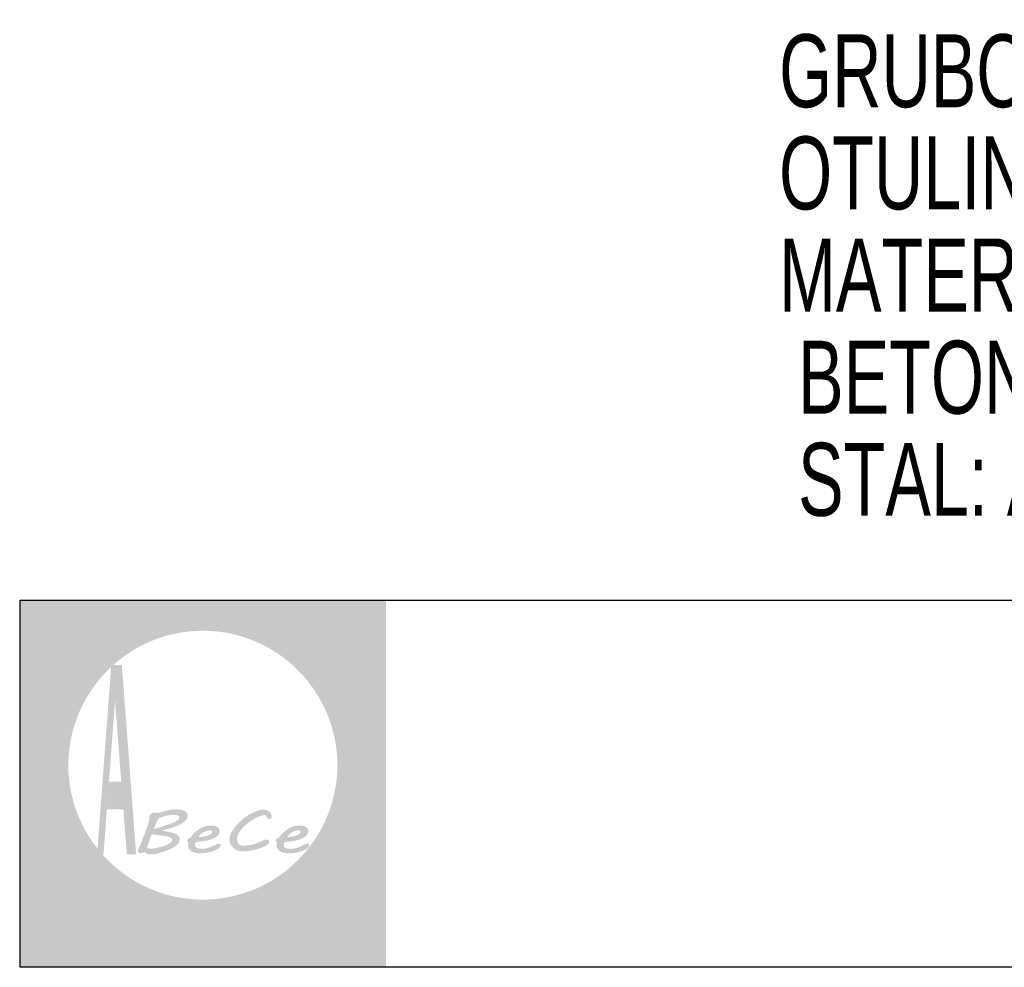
# Model space of a CAD drawing. Header units: millimetres. Extents: x 4862 to 12592, y -1539 to -726.
# Tile 21 of 40: x 8893 to 9062, y -1355 to -1192. Entities that reach past the tile are written whole.
import ezdxf

# ---------------------------------------------------------------- set-up
doc = ezdxf.new("R2010")
doc.units = ezdxf.units.MM
doc.header["$LTSCALE"] = 25
doc.layers.add('a-tabelka_Nr_pióra__7', color=7, linetype='Continuous', lineweight=13)
doc.layers.add('BZ_txg', color=3, linetype='Continuous')
doc.layers.add('Warstwa 1', color=7, linetype='Continuous')
doc.styles.add('BIKTG', font='bikromsw.shx', dxfattribs={"width": 0.8})

msp = doc.modelspace()

# ---------------------------------------------------------------- hatches: boundary and pattern name
at = {"linetype": 'Continuous', "lineweight": 0}
h = msp.add_hatch(color=254, dxfattribs=at)
edge = h.paths.add_edge_path()
edge.add_spline(control_points=[(8927.56, -1346.77), (8927.56, -1346.77), (8927.91, -1347.19), (8927.91, -1347.19), (8927.91, -1347.19), (8928.27, -1346.72), (8928.27, -1346.72), (8928.27, -1346.72), (8927.91, -1346.3), (8927.91, -1346.3), (8927.91, -1346.3), (8927.56, -1346.77), (8927.56, -1346.77)], knot_values=[0, 0, 0, 0, 0.25, 0.25, 0.25, 0.5, 0.5, 0.5, 0.75, 0.75, 0.75, 1, 1, 1, 1], degree=3, periodic=0)
edge = h.paths.add_edge_path()
edge.add_spline(control_points=[(8926.43, -1353.96), (8926.43, -1353.96), (8926.57, -1354.43), (8926.57, -1354.43), (8926.57, -1354.43), (8926.65, -1354.43), (8926.65, -1354.43), (8927.21, -1354.43), (8927.6, -1354.29), (8927.82, -1354), (8928.04, -1353.72), (8928.15, -1353.21), (8928.15, -1352.47), (8928.15, -1352.47), (8928.15, -1348.14), (8928.15, -1348.14), (8928.15, -1348.14), (8927.68, -1348.2), (8927.68, -1348.2), (8927.68, -1348.2), (8927.68, -1352.47), (8927.68, -1352.47), (8927.68, -1353.09), (8927.6, -1353.49), (8927.44, -1353.68), (8927.28, -1353.86), (8926.98, -1353.96), (8926.55, -1353.96), (8926.55, -1353.96), (8926.43, -1353.96), (8926.43, -1353.96)], knot_values=[0, 0, 0, 0, 0.1, 0.1, 0.1, 0.2, 0.2, 0.2, 0.3, 0.3, 0.3, 0.4, 0.4, 0.4, 0.5, 0.5, 0.5, 0.6, 0.6, 0.6, 0.7, 0.7, 0.7, 0.8, 0.8, 0.8, 0.9, 0.9, 0.9, 1, 1, 1, 1], degree=3, periodic=0)
h = msp.add_hatch(color=254, dxfattribs=at)
edge = h.paths.add_edge_path()
edge.add_spline(control_points=[(8939.32, -1352.75), (8939.32, -1352.75), (8939.32, -1352.25), (8939.32, -1352.25), (8939.24, -1352.27), (8939.16, -1352.28), (8939.09, -1352.29), (8939.02, -1352.3), (8938.96, -1352.31), (8938.9, -1352.31), (8938.64, -1352.31), (8938.46, -1352.22), (8938.35, -1352.06), (8938.25, -1351.9), (8938.2, -1351.58), (8938.2, -1351.09), (8938.2, -1351.09), (8938.2, -1348.7), (8938.2, -1348.7), (8938.2, -1348.7), (8939.28, -1348.7), (8939.28, -1348.7), (8939.28, -1348.7), (8939.28, -1348.2), (8939.28, -1348.2), (8939.28, -1348.2), (8938.2, -1348.2), (8938.2, -1348.2), (8938.2, -1348.2), (8938.2, -1346.81), (8938.2, -1346.81), (8938.2, -1346.81), (8937.73, -1347.12), (8937.73, -1347.12), (8937.73, -1347.12), (8937.73, -1348.2), (8937.73, -1348.2), (8937.73, -1348.2), (8937.26, -1348.2), (8937.26, -1348.2), (8937.26, -1348.2), (8937.13, -1348.7), (8937.13, -1348.7), (8937.13, -1348.7), (8937.73, -1348.7), (8937.73, -1348.7), (8937.73, -1348.7), (8937.73, -1351.02), (8937.73, -1351.02), (8937.73, -1351.71), (8937.82, -1352.17), (8937.99, -1352.43), (8938.17, -1352.69), (8938.46, -1352.81), (8938.88, -1352.81), (8938.95, -1352.81), (8939.01, -1352.81), (8939.09, -1352.8), (8939.16, -1352.79), (8939.24, -1352.77), (8939.32, -1352.75)], knot_values=[0, 0, 0, 0, 0.05, 0.05, 0.05, 0.1, 0.1, 0.1, 0.15, 0.15, 0.15, 0.2, 0.2, 0.2, 0.25, 0.25, 0.25, 0.3, 0.3, 0.3, 0.35, 0.35, 0.35, 0.4, 0.4, 0.4, 0.45, 0.45, 0.45, 0.5, 0.5, 0.5, 0.55, 0.55, 0.55, 0.6, 0.6, 0.6, 0.65, 0.65, 0.65, 0.7, 0.7, 0.7, 0.75, 0.75, 0.75, 0.8, 0.8, 0.8, 0.85, 0.85, 0.85, 0.9, 0.9, 0.9, 0.95, 0.95, 0.95, 1, 1, 1, 1], degree=3, periodic=0)
h = msp.add_hatch(color=160, dxfattribs=at)
edge = h.paths.add_edge_path()
edge.add_spline(control_points=[(8912.18, -1349.16), (8911.24, -1349.16), (8910.47, -1349.93), (8910.47, -1350.87), (8910.47, -1351.81), (8911.24, -1352.58), (8912.18, -1352.58), (8913.12, -1352.58), (8913.89, -1351.81), (8913.89, -1350.87), (8913.89, -1349.93), (8913.12, -1349.16), (8912.18, -1349.16)], knot_values=[0, 0, 0, 0, 0.25, 0.25, 0.25, 0.5, 0.5, 0.5, 0.75, 0.75, 0.75, 1, 1, 1, 1], degree=3, periodic=0)
h = msp.add_hatch(color=254, dxfattribs=at)
edge = h.paths.add_edge_path()
edge.add_spline(control_points=[(8915.42, -1348.2), (8915.42, -1348.2), (8915.42, -1354.43), (8915.42, -1354.43), (8915.42, -1354.43), (8915.89, -1354.36), (8915.89, -1354.36), (8915.89, -1354.36), (8915.89, -1351.85), (8915.89, -1351.85), (8916.09, -1352.18), (8916.34, -1352.43), (8916.63, -1352.6), (8916.92, -1352.78), (8917.25, -1352.86), (8917.61, -1352.86), (8918.23, -1352.86), (8918.75, -1352.63), (8919.17, -1352.18), (8919.59, -1351.72), (8919.8, -1351.15), (8919.8, -1350.48), (8919.8, -1349.8), (8919.59, -1349.24), (8919.17, -1348.78), (8918.75, -1348.33), (8918.23, -1348.1), (8917.61, -1348.1), (8917.26, -1348.1), (8916.94, -1348.19), (8916.65, -1348.36), (8916.36, -1348.53), (8916.11, -1348.78), (8915.89, -1349.11), (8915.89, -1349.11), (8915.89, -1348.14), (8915.89, -1348.14), (8915.89, -1348.14), (8915.42, -1348.2), (8915.42, -1348.2)], knot_values=[0, 0, 0, 0, 0.076923, 0.076923, 0.076923, 0.153846, 0.153846, 0.153846, 0.230769, 0.230769, 0.230769, 0.307692, 0.307692, 0.307692, 0.384615, 0.384615, 0.384615, 0.461538, 0.461538, 0.461538, 0.538462, 0.538462, 0.538462, 0.615385, 0.615385, 0.615385, 0.692308, 0.692308, 0.692308, 0.769231, 0.769231, 0.769231, 0.846154, 0.846154, 0.846154, 0.923077, 0.923077, 0.923077, 1, 1, 1, 1], degree=3, periodic=0)
edge = h.paths.add_edge_path(flags=16)
edge.add_spline(control_points=[(8915.89, -1350.47), (8915.89, -1349.96), (8916.06, -1349.51), (8916.39, -1349.14), (8916.73, -1348.78), (8917.13, -1348.59), (8917.61, -1348.59), (8918.08, -1348.59), (8918.49, -1348.78), (8918.82, -1349.14), (8919.16, -1349.51), (8919.33, -1349.96), (8919.33, -1350.47), (8919.33, -1351), (8919.16, -1351.44), (8918.82, -1351.81), (8918.49, -1352.17), (8918.08, -1352.36), (8917.61, -1352.36), (8917.13, -1352.36), (8916.73, -1352.17), (8916.39, -1351.81), (8916.06, -1351.44), (8915.89, -1351), (8915.89, -1350.47)], knot_values=[0, 0, 0, 0, 0.125, 0.125, 0.125, 0.25, 0.25, 0.25, 0.375, 0.375, 0.375, 0.5, 0.5, 0.5, 0.625, 0.625, 0.625, 0.75, 0.75, 0.75, 0.875, 0.875, 0.875, 1, 1, 1, 1], degree=3, periodic=0)
h = msp.add_hatch(color=254, dxfattribs=at)
edge = h.paths.add_edge_path()
edge.add_spline(control_points=[(8920.47, -1352.81), (8920.47, -1352.81), (8920.94, -1352.75), (8920.94, -1352.75), (8920.94, -1352.75), (8920.94, -1351.03), (8920.94, -1351.03), (8920.94, -1350.24), (8921.05, -1349.64), (8921.27, -1349.23), (8921.5, -1348.83), (8921.85, -1348.61), (8922.32, -1348.56), (8922.32, -1348.56), (8922.51, -1348.05), (8922.51, -1348.05), (8922.51, -1348.05), (8922.4, -1348.05), (8922.4, -1348.05), (8922.08, -1348.05), (8921.8, -1348.14), (8921.55, -1348.32), (8921.31, -1348.5), (8921.1, -1348.77), (8920.94, -1349.12), (8920.94, -1349.12), (8920.94, -1348.14), (8920.94, -1348.14), (8920.94, -1348.14), (8920.47, -1348.2), (8920.47, -1348.2), (8920.47, -1348.2), (8920.47, -1352.81), (8920.47, -1352.81)], knot_values=[0, 0, 0, 0, 0.090909, 0.090909, 0.090909, 0.181818, 0.181818, 0.181818, 0.272727, 0.272727, 0.272727, 0.363636, 0.363636, 0.363636, 0.454545, 0.454545, 0.454545, 0.545455, 0.545455, 0.545455, 0.636364, 0.636364, 0.636364, 0.727273, 0.727273, 0.727273, 0.818182, 0.818182, 0.818182, 0.909091, 0.909091, 0.909091, 1, 1, 1, 1], degree=3, periodic=0)
h = msp.add_hatch(color=254, dxfattribs=at)
edge = h.paths.add_edge_path()
edge.add_spline(control_points=[(8922.54, -1350.48), (8922.54, -1351.15), (8922.76, -1351.72), (8923.18, -1352.18), (8923.6, -1352.63), (8924.12, -1352.86), (8924.75, -1352.86), (8925.37, -1352.86), (8925.9, -1352.63), (8926.31, -1352.18), (8926.73, -1351.72), (8926.94, -1351.15), (8926.94, -1350.48), (8926.94, -1349.8), (8926.73, -1349.24), (8926.31, -1348.78), (8925.9, -1348.33), (8925.37, -1348.1), (8924.75, -1348.1), (8924.12, -1348.1), (8923.6, -1348.33), (8923.18, -1348.78), (8922.75, -1349.24), (8922.54, -1349.8), (8922.54, -1350.48)], knot_values=[0, 0, 0, 0, 0.125, 0.125, 0.125, 0.25, 0.25, 0.25, 0.375, 0.375, 0.375, 0.5, 0.5, 0.5, 0.625, 0.625, 0.625, 0.75, 0.75, 0.75, 0.875, 0.875, 0.875, 1, 1, 1, 1], degree=3, periodic=0)
edge = h.paths.add_edge_path(flags=16)
edge.add_spline(control_points=[(8923.02, -1350.47), (8923.02, -1349.96), (8923.19, -1349.51), (8923.53, -1349.14), (8923.87, -1348.78), (8924.27, -1348.59), (8924.75, -1348.59), (8925.22, -1348.59), (8925.63, -1348.78), (8925.96, -1349.14), (8926.3, -1349.51), (8926.47, -1349.96), (8926.47, -1350.47), (8926.47, -1351), (8926.3, -1351.44), (8925.96, -1351.81), (8925.63, -1352.17), (8925.22, -1352.36), (8924.75, -1352.36), (8924.27, -1352.36), (8923.87, -1352.17), (8923.53, -1351.81), (8923.19, -1351.44), (8923.02, -1351), (8923.02, -1350.47)], knot_values=[0, 0, 0, 0, 0.125, 0.125, 0.125, 0.25, 0.25, 0.25, 0.375, 0.375, 0.375, 0.5, 0.5, 0.5, 0.625, 0.625, 0.625, 0.75, 0.75, 0.75, 0.875, 0.875, 0.875, 1, 1, 1, 1], degree=3, periodic=0)
h = msp.add_hatch(color=254, dxfattribs=at)
edge = h.paths.add_edge_path()
edge.add_spline(control_points=[(8932.68, -1352.21), (8932.68, -1352.21), (8932.68, -1351.55), (8932.68, -1351.55), (8932.36, -1351.83), (8932.07, -1352.03), (8931.81, -1352.15), (8931.55, -1352.27), (8931.29, -1352.33), (8931.03, -1352.33), (8930.7, -1352.33), (8930.4, -1352.24), (8930.13, -1352.06), (8929.87, -1351.88), (8929.66, -1351.63), (8929.5, -1351.3), (8929.5, -1351.3), (8932.77, -1349.2), (8932.77, -1349.2), (8932.6, -1348.84), (8932.37, -1348.57), (8932.07, -1348.38), (8931.77, -1348.2), (8931.43, -1348.1), (8931.03, -1348.1), (8930.4, -1348.1), (8929.88, -1348.33), (8929.46, -1348.78), (8929.04, -1349.23), (8928.83, -1349.8), (8928.83, -1350.48), (8928.83, -1351.15), (8929.03, -1351.72), (8929.45, -1352.18), (8929.87, -1352.63), (8930.4, -1352.86), (8931.03, -1352.86), (8931.32, -1352.86), (8931.6, -1352.81), (8931.87, -1352.7), (8932.13, -1352.6), (8932.41, -1352.43), (8932.68, -1352.21)], knot_values=[0, 0, 0, 0, 0.071429, 0.071429, 0.071429, 0.142857, 0.142857, 0.142857, 0.214286, 0.214286, 0.214286, 0.285714, 0.285714, 0.285714, 0.357143, 0.357143, 0.357143, 0.428571, 0.428571, 0.428571, 0.5, 0.5, 0.5, 0.571429, 0.571429, 0.571429, 0.642857, 0.642857, 0.642857, 0.714286, 0.714286, 0.714286, 0.785714, 0.785714, 0.785714, 0.857143, 0.857143, 0.857143, 0.928571, 0.928571, 0.928571, 1, 1, 1, 1], degree=3, periodic=0)
edge = h.paths.add_edge_path(flags=16)
edge.add_spline(control_points=[(8929.33, -1350.87), (8929.33, -1350.81), (8929.32, -1350.74), (8929.32, -1350.68), (8929.32, -1350.62), (8929.32, -1350.55), (8929.32, -1350.47), (8929.32, -1349.94), (8929.48, -1349.5), (8929.81, -1349.14), (8930.15, -1348.78), (8930.55, -1348.6), (8931.03, -1348.6), (8931.26, -1348.6), (8931.46, -1348.64), (8931.64, -1348.72), (8931.82, -1348.8), (8931.96, -1348.92), (8932.08, -1349.08), (8932.08, -1349.08), (8929.33, -1350.87), (8929.33, -1350.87)], knot_values=[0, 0, 0, 0, 0.142857, 0.142857, 0.142857, 0.285714, 0.285714, 0.285714, 0.428571, 0.428571, 0.428571, 0.571429, 0.571429, 0.571429, 0.714286, 0.714286, 0.714286, 0.857143, 0.857143, 0.857143, 1, 1, 1, 1], degree=3, periodic=0)
h = msp.add_hatch(color=254, dxfattribs=at)
edge = h.paths.add_edge_path()
edge.add_spline(control_points=[(8936.87, -1352.31), (8936.87, -1352.31), (8936.56, -1351.89), (8936.56, -1351.89), (8936.36, -1352.04), (8936.15, -1352.16), (8935.94, -1352.24), (8935.73, -1352.32), (8935.52, -1352.36), (8935.32, -1352.36), (8934.84, -1352.36), (8934.44, -1352.17), (8934.1, -1351.81), (8933.76, -1351.44), (8933.59, -1350.99), (8933.59, -1350.47), (8933.59, -1349.96), (8933.76, -1349.52), (8934.1, -1349.14), (8934.44, -1348.78), (8934.84, -1348.59), (8935.32, -1348.59), (8935.54, -1348.59), (8935.74, -1348.63), (8935.94, -1348.7), (8936.13, -1348.77), (8936.33, -1348.88), (8936.54, -1349.03), (8936.54, -1349.03), (8936.85, -1348.62), (8936.85, -1348.62), (8936.62, -1348.44), (8936.38, -1348.31), (8936.13, -1348.23), (8935.89, -1348.14), (8935.62, -1348.1), (8935.32, -1348.1), (8934.69, -1348.1), (8934.17, -1348.33), (8933.75, -1348.78), (8933.33, -1349.23), (8933.12, -1349.8), (8933.12, -1350.48), (8933.12, -1351.15), (8933.33, -1351.72), (8933.75, -1352.18), (8934.17, -1352.63), (8934.7, -1352.86), (8935.32, -1352.86), (8935.59, -1352.86), (8935.85, -1352.81), (8936.12, -1352.72), (8936.39, -1352.62), (8936.64, -1352.48), (8936.87, -1352.31)], knot_values=[0, 0, 0, 0, 0.055556, 0.055556, 0.055556, 0.111111, 0.111111, 0.111111, 0.166667, 0.166667, 0.166667, 0.222222, 0.222222, 0.222222, 0.277778, 0.277778, 0.277778, 0.333333, 0.333333, 0.333333, 0.388889, 0.388889, 0.388889, 0.444444, 0.444444, 0.444444, 0.5, 0.5, 0.5, 0.555556, 0.555556, 0.555556, 0.611111, 0.611111, 0.611111, 0.666667, 0.666667, 0.666667, 0.722222, 0.722222, 0.722222, 0.777778, 0.777778, 0.777778, 0.833333, 0.833333, 0.833333, 0.888889, 0.888889, 0.888889, 0.944444, 0.944444, 0.944444, 1, 1, 1, 1], degree=3, periodic=0)
at = {"layer": 'a-tabelka_Nr_pióra__7', "linetype": 'Continuous', "lineweight": 0}
h = msp.add_hatch(color=256, dxfattribs=at)
edge = h.paths.add_edge_path()
edge.add_spline(control_points=[(8893.29, -1291.96), (8893.29, -1291.96), (8893.29, -1354.85), (8893.29, -1354.85), (8893.29, -1354.85), (8956.04, -1354.85), (8956.04, -1354.85), (8956.04, -1354.85), (8956.04, -1291.96), (8956.04, -1291.96), (8956.04, -1291.96), (8893.29, -1291.96), (8893.29, -1291.96)], knot_values=[0, 0, 0, 0, 0.25, 0.25, 0.25, 0.5, 0.5, 0.5, 0.75, 0.75, 0.75, 1, 1, 1, 1], degree=3, periodic=0)
edge = h.paths.add_edge_path(flags=16)
edge.add_spline(control_points=[(8924.67, -1297.17), (8937.36, -1297.17), (8947.71, -1307.52), (8947.71, -1320.21), (8947.71, -1332.9), (8937.36, -1343.25), (8924.67, -1343.25), (8911.98, -1343.25), (8901.63, -1332.9), (8901.63, -1320.21), (8901.63, -1307.52), (8911.98, -1297.17), (8924.67, -1297.17)], knot_values=[0, 0, 0, 0, 0.25, 0.25, 0.25, 0.5, 0.5, 0.5, 0.75, 0.75, 0.75, 1, 1, 1, 1], degree=3, periodic=0)
h = msp.add_hatch(dxfattribs=at)
h.set_pattern_fill('ANSI32', color=256, scale=4.951524, style=0)
h.set_pattern_definition([(45, (8934.687, -1356.5751), (-1.31297, 1.31297), []), (45, (8935.5624, -1356.5751), (-1.31297, 1.31297), [])])
edge = h.paths.add_edge_path()
edge.add_spline(control_points=[(8908.23, -1327.78), (8908.23, -1327.78), (8911.03, -1327.78), (8911.03, -1327.78), (8911.03, -1327.78), (8911.65, -1335.5), (8911.65, -1335.5), (8911.65, -1335.5), (8913.25, -1335.5), (8913.25, -1335.5), (8913.25, -1335.5), (8910.78, -1303.07), (8910.78, -1303.07), (8910.78, -1303.07), (8908.98, -1303.07), (8908.98, -1303.07), (8908.98, -1303.07), (8906.55, -1335.5), (8906.55, -1335.5), (8906.55, -1335.5), (8907.65, -1335.5), (8907.65, -1335.5), (8907.65, -1335.5), (8908.23, -1327.78), (8908.23, -1327.78)], knot_values=[0, 0, 0, 0, 0.125, 0.125, 0.125, 0.25, 0.25, 0.25, 0.375, 0.375, 0.375, 0.5, 0.5, 0.5, 0.625, 0.625, 0.625, 0.75, 0.75, 0.75, 0.875, 0.875, 0.875, 1, 1, 1, 1], degree=3, periodic=0)
edge = h.paths.add_edge_path(flags=16)
edge.add_spline(control_points=[(8908.23, -1327.78), (8908.23, -1327.78), (8907.65, -1335.5), (8907.65, -1335.5), (8907.65, -1335.5), (8906.55, -1335.5), (8906.55, -1335.5), (8906.55, -1335.5), (8908.98, -1303.07), (8908.98, -1303.07), (8908.98, -1303.07), (8910.78, -1303.07), (8910.78, -1303.07), (8910.78, -1303.07), (8913.25, -1335.5), (8913.25, -1335.5), (8913.25, -1335.5), (8911.65, -1335.5), (8911.65, -1335.5), (8911.65, -1335.5), (8911.03, -1327.78), (8911.03, -1327.78), (8911.03, -1327.78), (8908.23, -1327.78), (8908.23, -1327.78)], knot_values=[0, 0, 0, 0, 0.125, 0.125, 0.125, 0.25, 0.25, 0.25, 0.375, 0.375, 0.375, 0.5, 0.5, 0.5, 0.625, 0.625, 0.625, 0.75, 0.75, 0.75, 0.875, 0.875, 0.875, 1, 1, 1, 1], degree=3, periodic=0)
edge = h.paths.add_edge_path(flags=0)
edge.add_spline(control_points=[(8910.7, -1323.04), (8910.7, -1323.04), (8908.61, -1323.04), (8908.61, -1323.04), (8908.61, -1323.04), (8909.63, -1309.19), (8909.63, -1309.19), (8909.63, -1309.19), (8910.7, -1323.04), (8910.7, -1323.04)], knot_values=[0, 0, 0, 0, 0.333333, 0.333333, 0.333333, 0.666667, 0.666667, 0.666667, 1, 1, 1, 1], degree=3, periodic=0)
edge = h.paths.add_edge_path(flags=0)
edge.add_spline(control_points=[(8910.7, -1323.04), (8910.7, -1323.04), (8909.63, -1309.19), (8909.63, -1309.19), (8909.63, -1309.19), (8908.61, -1323.04), (8908.61, -1323.04), (8908.61, -1323.04), (8910.7, -1323.04), (8910.7, -1323.04)], knot_values=[0, 0, 0, 0, 0.333333, 0.333333, 0.333333, 0.666667, 0.666667, 0.666667, 1, 1, 1, 1], degree=3, periodic=0)
h = msp.add_hatch(color=256, dxfattribs=at)
edge = h.paths.add_edge_path()
edge.add_spline(control_points=[(8920.71, -1332.86), (8920.71, -1332.68), (8920.65, -1332.51), (8920.53, -1332.36), (8920.41, -1332.22), (8920.22, -1332.09), (8919.97, -1331.97), (8919.71, -1331.86), (8919.39, -1331.76), (8919, -1331.67), (8918.62, -1331.59), (8918.16, -1331.51), (8917.62, -1331.45), (8918.29, -1331.27), (8918.9, -1331.09), (8919.45, -1330.91), (8919.99, -1330.73), (8920.46, -1330.53), (8920.85, -1330.32), (8921.24, -1330.1), (8921.54, -1329.87), (8921.76, -1329.63), (8921.97, -1329.38), (8922.08, -1329.1), (8922.08, -1328.79), (8922.08, -1328.61), (8922.02, -1328.45), (8921.92, -1328.33), (8921.82, -1328.2), (8921.68, -1328.1), (8921.5, -1328.02), (8921.33, -1327.94), (8921.13, -1327.89), (8920.9, -1327.85), (8920.68, -1327.81), (8920.45, -1327.8), (8920.2, -1327.8), (8920.01, -1327.8), (8919.83, -1327.81), (8919.65, -1327.82), (8919.47, -1327.83), (8919.28, -1327.85), (8919.09, -1327.88), (8918.89, -1327.91), (8918.69, -1327.95), (8918.47, -1328), (8918.26, -1328.05), (8918.02, -1328.11), (8917.76, -1328.17), (8917.59, -1328.22), (8917.45, -1328.25), (8917.35, -1328.28), (8917.24, -1328.31), (8917.15, -1328.33), (8917.09, -1328.34), (8917.02, -1328.35), (8916.96, -1328.36), (8916.92, -1328.37), (8916.88, -1328.37), (8916.83, -1328.37), (8916.79, -1328.37), (8916.7, -1328.37), (8916.59, -1328.37), (8916.47, -1328.36), (8916.35, -1328.35), (8916.25, -1328.35), (8916.17, -1328.35), (8916.09, -1328.35), (8916.01, -1328.37), (8915.94, -1328.42), (8915.87, -1328.46), (8915.81, -1328.52), (8915.75, -1328.59), (8915.69, -1328.66), (8915.64, -1328.74), (8915.6, -1328.82), (8915.56, -1328.9), (8915.53, -1328.97), (8915.5, -1329.03), (8915.5, -1329.03), (8915.51, -1329.03), (8915.51, -1329.03), (8915.51, -1329.03), (8915.48, -1329.11), (8915.48, -1329.11), (8915.48, -1329.11), (8915.48, -1329.18), (8915.48, -1329.18), (8915.49, -1329.23), (8915.49, -1329.28), (8915.5, -1329.34), (8915.51, -1329.4), (8915.51, -1329.45), (8915.52, -1329.5), (8915.52, -1329.55), (8915.52, -1329.58), (8915.52, -1329.59), (8915.52, -1329.59), (8915.33, -1330.2), (8915.33, -1330.2), (8915.24, -1330.48), (8915.13, -1330.78), (8915.02, -1331.1), (8914.91, -1331.42), (8914.8, -1331.74), (8914.67, -1332.07), (8914.55, -1332.4), (8914.42, -1332.73), (8914.29, -1333.05), (8914.16, -1333.38), (8914.03, -1333.69), (8913.91, -1333.98), (8913.82, -1334.14), (8913.74, -1334.31), (8913.68, -1334.47), (8913.61, -1334.63), (8913.58, -1334.8), (8913.58, -1334.98), (8913.58, -1335.01), (8913.59, -1335.04), (8913.6, -1335.07), (8913.61, -1335.11), (8913.63, -1335.14), (8913.66, -1335.16), (8913.68, -1335.19), (8913.71, -1335.21), (8913.74, -1335.23), (8913.77, -1335.25), (8913.81, -1335.26), (8913.84, -1335.26), (8913.84, -1335.26), (8914.03, -1335.26), (8914.03, -1335.26), (8914.16, -1335.26), (8914.28, -1335.25), (8914.4, -1335.22), (8914.52, -1335.19), (8914.63, -1335.14), (8914.74, -1335.08), (8914.81, -1335.16), (8914.87, -1335.23), (8914.93, -1335.29), (8914.99, -1335.34), (8915.05, -1335.39), (8915.12, -1335.42), (8915.18, -1335.45), (8915.25, -1335.47), (8915.32, -1335.49), (8915.4, -1335.5), (8915.49, -1335.5), (8915.59, -1335.5), (8915.8, -1335.5), (8916.02, -1335.49), (8916.26, -1335.45), (8916.5, -1335.41), (8916.74, -1335.36), (8916.98, -1335.31), (8917.23, -1335.25), (8917.48, -1335.18), (8917.72, -1335.1), (8917.96, -1335.02), (8918.19, -1334.94), (8918.41, -1334.86), (8918.63, -1334.77), (8918.84, -1334.69), (8919.02, -1334.61), (8919.21, -1334.53), (8919.37, -1334.45), (8919.5, -1334.38), (8919.93, -1334.15), (8920.23, -1333.9), (8920.43, -1333.64), (8920.62, -1333.37), (8920.71, -1333.12), (8920.71, -1332.86)], knot_values=[0, 0, 0, 0, 0.017241, 0.017241, 0.017241, 0.034483, 0.034483, 0.034483, 0.051724, 0.051724, 0.051724, 0.068966, 0.068966, 0.068966, 0.086207, 0.086207, 0.086207, 0.103448, 0.103448, 0.103448, 0.12069, 0.12069, 0.12069, 0.137931, 0.137931, 0.137931, 0.155172, 0.155172, 0.155172, 0.172414, 0.172414, 0.172414, 0.189655, 0.189655, 0.189655, 0.206897, 0.206897, 0.206897, 0.224138, 0.224138, 0.224138, 0.241379, 0.241379, 0.241379, 0.258621, 0.258621, 0.258621, 0.275862, 0.275862, 0.275862, 0.293103, 0.293103, 0.293103, 0.310345, 0.310345, 0.310345, 0.327586, 0.327586, 0.327586, 0.344828, 0.344828, 0.344828, 0.362069, 0.362069, 0.362069, 0.37931, 0.37931, 0.37931, 0.396552, 0.396552, 0.396552, 0.413793, 0.413793, 0.413793, 0.431034, 0.431034, 0.431034, 0.448276, 0.448276, 0.448276, 0.465517, 0.465517, 0.465517, 0.482759, 0.482759, 0.482759, 0.5, 0.5, 0.5, 0.517241, 0.517241, 0.517241, 0.534483, 0.534483, 0.534483, 0.551724, 0.551724, 0.551724, 0.568966, 0.568966, 0.568966, 0.586207, 0.586207, 0.586207, 0.603448, 0.603448, 0.603448, 0.62069, 0.62069, 0.62069, 0.637931, 0.637931, 0.637931, 0.655172, 0.655172, 0.655172, 0.672414, 0.672414, 0.672414, 0.689655, 0.689655, 0.689655, 0.706897, 0.706897, 0.706897, 0.724138, 0.724138, 0.724138, 0.741379, 0.741379, 0.741379, 0.758621, 0.758621, 0.758621, 0.775862, 0.775862, 0.775862, 0.793103, 0.793103, 0.793103, 0.810345, 0.810345, 0.810345, 0.827586, 0.827586, 0.827586, 0.844828, 0.844828, 0.844828, 0.862069, 0.862069, 0.862069, 0.87931, 0.87931, 0.87931, 0.896552, 0.896552, 0.896552, 0.913793, 0.913793, 0.913793, 0.931034, 0.931034, 0.931034, 0.948276, 0.948276, 0.948276, 0.965517, 0.965517, 0.965517, 0.982759, 0.982759, 0.982759, 1, 1, 1, 1], degree=3, periodic=0)
edge = h.paths.add_edge_path(flags=16)
edge.add_spline(control_points=[(8918.4, -1332.38), (8918.71, -1332.44), (8918.95, -1332.52), (8919.14, -1332.62), (8919.33, -1332.73), (8919.43, -1332.85), (8919.43, -1332.99), (8919.43, -1333.07), (8919.41, -1333.15), (8919.35, -1333.23), (8919.31, -1333.31), (8919.24, -1333.39), (8919.16, -1333.46), (8919.09, -1333.53), (8919, -1333.6), (8918.91, -1333.65), (8918.81, -1333.71), (8918.72, -1333.76), (8918.63, -1333.81), (8918.4, -1333.9), (8918.17, -1333.99), (8917.93, -1334.07), (8917.68, -1334.15), (8917.45, -1334.22), (8917.22, -1334.28), (8916.98, -1334.34), (8916.76, -1334.39), (8916.54, -1334.44), (8916.32, -1334.47), (8916.12, -1334.5), (8915.94, -1334.52), (8915.93, -1334.52), (8915.88, -1334.51), (8915.8, -1334.51), (8915.72, -1334.5), (8915.63, -1334.5), (8915.52, -1334.49), (8915.52, -1334.49), (8915.07, -1334.45), (8915.07, -1334.45), (8915.21, -1334.06), (8915.34, -1333.66), (8915.47, -1333.27), (8915.6, -1332.88), (8915.75, -1332.47), (8915.92, -1332.04), (8915.98, -1332.05), (8916.08, -1332.07), (8916.22, -1332.09), (8916.36, -1332.11), (8916.51, -1332.14), (8916.68, -1332.16), (8916.85, -1332.18), (8917.02, -1332.2), (8917.21, -1332.23), (8917.4, -1332.25), (8917.57, -1332.27), (8917.73, -1332.29), (8917.89, -1332.31), (8918.03, -1332.33), (8918.15, -1332.35), (8918.27, -1332.37), (8918.36, -1332.38), (8918.4, -1332.38)], knot_values=[0, 0, 0, 0, 0.047619, 0.047619, 0.047619, 0.095238, 0.095238, 0.095238, 0.142857, 0.142857, 0.142857, 0.190476, 0.190476, 0.190476, 0.238095, 0.238095, 0.238095, 0.285714, 0.285714, 0.285714, 0.333333, 0.333333, 0.333333, 0.380952, 0.380952, 0.380952, 0.428571, 0.428571, 0.428571, 0.47619, 0.47619, 0.47619, 0.52381, 0.52381, 0.52381, 0.571429, 0.571429, 0.571429, 0.619048, 0.619048, 0.619048, 0.666667, 0.666667, 0.666667, 0.714286, 0.714286, 0.714286, 0.761905, 0.761905, 0.761905, 0.809524, 0.809524, 0.809524, 0.857143, 0.857143, 0.857143, 0.904762, 0.904762, 0.904762, 0.952381, 0.952381, 0.952381, 1, 1, 1, 1], degree=3, periodic=0)
edge = h.paths.add_edge_path(flags=0)
edge.add_spline(control_points=[(8916.25, -1331.17), (8916.3, -1331.04), (8916.35, -1330.92), (8916.4, -1330.8), (8916.45, -1330.68), (8916.49, -1330.57), (8916.53, -1330.48), (8916.57, -1330.38), (8916.6, -1330.3), (8916.63, -1330.23), (8916.65, -1330.15), (8916.67, -1330.1), (8916.68, -1330.06), (8916.71, -1330.03), (8916.75, -1329.98), (8916.78, -1329.92), (8916.81, -1329.85), (8916.85, -1329.78), (8916.88, -1329.71), (8916.91, -1329.64), (8916.94, -1329.58), (8916.96, -1329.52), (8916.99, -1329.46), (8917.01, -1329.42), (8917.02, -1329.4), (8917.09, -1329.33), (8917.23, -1329.25), (8917.44, -1329.17), (8917.64, -1329.09), (8917.88, -1329.02), (8918.15, -1328.95), (8918.42, -1328.89), (8918.69, -1328.83), (8918.98, -1328.79), (8919.27, -1328.74), (8919.52, -1328.72), (8919.75, -1328.72), (8919.91, -1328.72), (8920.05, -1328.73), (8920.16, -1328.76), (8920.27, -1328.78), (8920.36, -1328.82), (8920.43, -1328.86), (8920.5, -1328.9), (8920.55, -1328.95), (8920.58, -1329), (8920.61, -1329.05), (8920.63, -1329.1), (8920.63, -1329.16), (8920.63, -1329.24), (8920.6, -1329.32), (8920.55, -1329.4), (8920.5, -1329.48), (8920.43, -1329.56), (8920.35, -1329.63), (8920.26, -1329.71), (8920.16, -1329.78), (8920.06, -1329.84), (8919.95, -1329.91), (8919.84, -1329.96), (8919.73, -1330.01), (8919.73, -1330.01), (8919.74, -1330.01), (8919.74, -1330.01), (8919.44, -1330.12), (8919.13, -1330.24), (8918.83, -1330.35), (8918.52, -1330.46), (8918.22, -1330.57), (8917.92, -1330.67), (8917.63, -1330.77), (8917.34, -1330.87), (8917.05, -1330.95), (8916.77, -1331.04), (8916.51, -1331.11), (8916.25, -1331.17)], knot_values=[0, 0, 0, 0, 0.04, 0.04, 0.04, 0.08, 0.08, 0.08, 0.12, 0.12, 0.12, 0.16, 0.16, 0.16, 0.2, 0.2, 0.2, 0.24, 0.24, 0.24, 0.28, 0.28, 0.28, 0.32, 0.32, 0.32, 0.36, 0.36, 0.36, 0.4, 0.4, 0.4, 0.44, 0.44, 0.44, 0.48, 0.48, 0.48, 0.52, 0.52, 0.52, 0.56, 0.56, 0.56, 0.6, 0.6, 0.6, 0.64, 0.64, 0.64, 0.68, 0.68, 0.68, 0.72, 0.72, 0.72, 0.76, 0.76, 0.76, 0.8, 0.8, 0.8, 0.84, 0.84, 0.84, 0.88, 0.88, 0.88, 0.92, 0.92, 0.92, 0.96, 0.96, 0.96, 1, 1, 1, 1], degree=3, periodic=0)
h = msp.add_hatch(color=256, dxfattribs=at)
edge = h.paths.add_edge_path()
edge.add_spline(control_points=[(8929.23, -1332.98), (8929.23, -1333.26), (8929.3, -1333.52), (8929.42, -1333.75), (8929.54, -1333.98), (8929.73, -1334.22), (8930, -1334.46), (8930.05, -1334.5), (8930.11, -1334.55), (8930.18, -1334.61), (8930.26, -1334.67), (8930.35, -1334.73), (8930.45, -1334.78), (8930.56, -1334.83), (8930.68, -1334.88), (8930.82, -1334.92), (8930.96, -1334.96), (8931.1, -1334.98), (8931.27, -1334.98), (8931.54, -1334.98), (8931.76, -1334.98), (8931.93, -1334.97), (8932.11, -1334.96), (8932.26, -1334.95), (8932.39, -1334.93), (8932.52, -1334.92), (8932.63, -1334.9), (8932.72, -1334.88), (8932.81, -1334.87), (8932.91, -1334.85), (8933.01, -1334.83), (8933.13, -1334.82), (8933.29, -1334.79), (8933.48, -1334.74), (8933.68, -1334.69), (8933.88, -1334.63), (8934.11, -1334.56), (8934.33, -1334.49), (8934.56, -1334.41), (8934.79, -1334.32), (8935.02, -1334.23), (8935.23, -1334.13), (8935.41, -1334.03), (8935.6, -1333.93), (8935.75, -1333.82), (8935.87, -1333.7), (8935.99, -1333.59), (8936.04, -1333.48), (8936.04, -1333.36), (8936.04, -1333.31), (8936.03, -1333.26), (8936, -1333.21), (8935.97, -1333.16), (8935.93, -1333.12), (8935.88, -1333.08), (8935.84, -1333.04), (8935.78, -1333.01), (8935.72, -1332.99), (8935.66, -1332.96), (8935.6, -1332.95), (8935.54, -1332.95), (8935.54, -1332.95), (8935.36, -1332.95), (8935.36, -1332.95), (8935.06, -1333.09), (8934.76, -1333.23), (8934.48, -1333.36), (8934.19, -1333.49), (8933.9, -1333.6), (8933.6, -1333.7), (8933.3, -1333.79), (8932.99, -1333.86), (8932.66, -1333.92), (8932.34, -1333.98), (8931.98, -1334), (8931.59, -1334), (8931.42, -1334), (8931.26, -1333.98), (8931.14, -1333.94), (8931.01, -1333.9), (8930.9, -1333.83), (8930.82, -1333.73), (8930.75, -1333.64), (8930.68, -1333.53), (8930.62, -1333.4), (8930.56, -1333.28), (8930.53, -1333.13), (8930.53, -1332.96), (8930.53, -1332.75), (8930.56, -1332.54), (8930.61, -1332.34), (8930.68, -1332.14), (8930.76, -1331.94), (8930.87, -1331.76), (8930.97, -1331.56), (8931.1, -1331.38), (8931.26, -1331.2), (8931.4, -1331.01), (8931.57, -1330.83), (8931.75, -1330.66), (8931.87, -1330.55), (8932.02, -1330.43), (8932.19, -1330.29), (8932.36, -1330.15), (8932.54, -1330.02), (8932.74, -1329.88), (8932.94, -1329.74), (8933.15, -1329.6), (8933.37, -1329.47), (8933.59, -1329.33), (8933.81, -1329.21), (8934.03, -1329.11), (8934.25, -1329), (8934.47, -1328.92), (8934.68, -1328.86), (8934.89, -1328.8), (8935.09, -1328.76), (8935.27, -1328.76), (8935.34, -1328.76), (8935.39, -1328.78), (8935.43, -1328.81), (8935.47, -1328.85), (8935.5, -1328.89), (8935.52, -1328.93), (8935.55, -1328.98), (8935.57, -1329.03), (8935.59, -1329.09), (8935.61, -1329.15), (8935.63, -1329.2), (8935.67, -1329.25), (8935.7, -1329.29), (8935.75, -1329.34), (8935.8, -1329.37), (8935.86, -1329.4), (8935.94, -1329.42), (8936.04, -1329.42), (8936.1, -1329.42), (8936.16, -1329.41), (8936.22, -1329.41), (8936.27, -1329.4), (8936.31, -1329.38), (8936.35, -1329.35), (8936.38, -1329.32), (8936.41, -1329.27), (8936.42, -1329.21), (8936.44, -1329.15), (8936.45, -1329.07), (8936.45, -1328.96), (8936.45, -1328.8), (8936.41, -1328.66), (8936.33, -1328.52), (8936.26, -1328.39), (8936.16, -1328.27), (8936.03, -1328.17), (8935.9, -1328.06), (8935.75, -1327.98), (8935.57, -1327.92), (8935.4, -1327.86), (8935.22, -1327.83), (8935.03, -1327.83), (8934.84, -1327.83), (8934.66, -1327.86), (8934.46, -1327.9), (8934.27, -1327.95), (8934.09, -1328.01), (8933.9, -1328.07), (8933.71, -1328.14), (8933.53, -1328.22), (8933.36, -1328.3), (8933.18, -1328.39), (8933.01, -1328.47), (8932.85, -1328.55), (8932.85, -1328.55), (8932.86, -1328.54), (8932.86, -1328.54), (8932.61, -1328.65), (8932.34, -1328.81), (8932.06, -1329.02), (8931.78, -1329.22), (8931.49, -1329.46), (8931.21, -1329.72), (8930.93, -1329.98), (8930.66, -1330.27), (8930.39, -1330.58), (8930.12, -1330.89), (8929.88, -1331.22), (8929.66, -1331.55), (8929.5, -1331.79), (8929.39, -1332.04), (8929.33, -1332.29), (8929.27, -1332.55), (8929.23, -1332.78), (8929.23, -1332.98)], knot_values=[0, 0, 0, 0, 0.015625, 0.015625, 0.015625, 0.03125, 0.03125, 0.03125, 0.046875, 0.046875, 0.046875, 0.0625, 0.0625, 0.0625, 0.078125, 0.078125, 0.078125, 0.09375, 0.09375, 0.09375, 0.109375, 0.109375, 0.109375, 0.125, 0.125, 0.125, 0.140625, 0.140625, 0.140625, 0.15625, 0.15625, 0.15625, 0.171875, 0.171875, 0.171875, 0.1875, 0.1875, 0.1875, 0.203125, 0.203125, 0.203125, 0.21875, 0.21875, 0.21875, 0.234375, 0.234375, 0.234375, 0.25, 0.25, 0.25, 0.265625, 0.265625, 0.265625, 0.28125, 0.28125, 0.28125, 0.296875, 0.296875, 0.296875, 0.3125, 0.3125, 0.3125, 0.328125, 0.328125, 0.328125, 0.34375, 0.34375, 0.34375, 0.359375, 0.359375, 0.359375, 0.375, 0.375, 0.375, 0.390625, 0.390625, 0.390625, 0.40625, 0.40625, 0.40625, 0.421875, 0.421875, 0.421875, 0.4375, 0.4375, 0.4375, 0.453125, 0.453125, 0.453125, 0.46875, 0.46875, 0.46875, 0.484375, 0.484375, 0.484375, 0.5, 0.5, 0.5, 0.515625, 0.515625, 0.515625, 0.53125, 0.53125, 0.53125, 0.546875, 0.546875, 0.546875, 0.5625, 0.5625, 0.5625, 0.578125, 0.578125, 0.578125, 0.59375, 0.59375, 0.59375, 0.609375, 0.609375, 0.609375, 0.625, 0.625, 0.625, 0.640625, 0.640625, 0.640625, 0.65625, 0.65625, 0.65625, 0.671875, 0.671875, 0.671875, 0.6875, 0.6875, 0.6875, 0.703125, 0.703125, 0.703125, 0.71875, 0.71875, 0.71875, 0.734375, 0.734375, 0.734375, 0.75, 0.75, 0.75, 0.765625, 0.765625, 0.765625, 0.78125, 0.78125, 0.78125, 0.796875, 0.796875, 0.796875, 0.8125, 0.8125, 0.8125, 0.828125, 0.828125, 0.828125, 0.84375, 0.84375, 0.84375, 0.859375, 0.859375, 0.859375, 0.875, 0.875, 0.875, 0.890625, 0.890625, 0.890625, 0.90625, 0.90625, 0.90625, 0.921875, 0.921875, 0.921875, 0.9375, 0.9375, 0.9375, 0.953125, 0.953125, 0.953125, 0.96875, 0.96875, 0.96875, 0.984375, 0.984375, 0.984375, 1, 1, 1, 1], degree=3, periodic=0)
h = msp.add_hatch(color=256, dxfattribs=at)
edge = h.paths.add_edge_path()
edge.add_spline(control_points=[(8921.98, -1333.19), (8921.98, -1333.27), (8922.01, -1333.32), (8922.06, -1333.36), (8922.11, -1333.4), (8922.17, -1333.43), (8922.23, -1333.44), (8922.17, -1333.64), (8922.14, -1333.82), (8922.14, -1333.98), (8922.14, -1334.19), (8922.18, -1334.36), (8922.25, -1334.5), (8922.32, -1334.64), (8922.42, -1334.76), (8922.54, -1334.86), (8922.66, -1334.96), (8922.8, -1335.04), (8922.95, -1335.1), (8923.11, -1335.16), (8923.26, -1335.2), (8923.42, -1335.23), (8923.58, -1335.26), (8923.74, -1335.28), (8923.88, -1335.29), (8924.03, -1335.31), (8924.16, -1335.31), (8924.27, -1335.31), (8924.83, -1335.31), (8925.36, -1335.25), (8925.86, -1335.13), (8926.35, -1335.01), (8926.84, -1334.8), (8927.31, -1334.52), (8927.41, -1334.45), (8927.5, -1334.37), (8927.57, -1334.28), (8927.64, -1334.19), (8927.68, -1334.1), (8927.7, -1334.01), (8927.71, -1333.99), (8927.71, -1333.97), (8927.71, -1333.94), (8927.71, -1333.92), (8927.72, -1333.89), (8927.72, -1333.86), (8927.72, -1333.81), (8927.7, -1333.77), (8927.67, -1333.72), (8927.64, -1333.68), (8927.57, -1333.66), (8927.45, -1333.66), (8927.34, -1333.66), (8927.21, -1333.69), (8927.06, -1333.75), (8926.91, -1333.8), (8926.76, -1333.87), (8926.59, -1333.96), (8926.47, -1334.02), (8926.33, -1334.09), (8926.17, -1334.16), (8926.02, -1334.23), (8925.85, -1334.29), (8925.68, -1334.35), (8925.5, -1334.4), (8925.32, -1334.45), (8925.12, -1334.49), (8924.93, -1334.52), (8924.73, -1334.54), (8924.51, -1334.54), (8924.14, -1334.54), (8923.86, -1334.49), (8923.65, -1334.37), (8923.44, -1334.26), (8923.33, -1334.11), (8923.33, -1333.9), (8923.33, -1333.81), (8923.35, -1333.72), (8923.38, -1333.63), (8923.41, -1333.53), (8923.44, -1333.45), (8923.49, -1333.39), (8923.67, -1333.37), (8923.89, -1333.35), (8924.14, -1333.33), (8924.4, -1333.3), (8924.66, -1333.26), (8924.94, -1333.22), (8925.21, -1333.17), (8925.48, -1333.11), (8925.76, -1333.03), (8926.04, -1332.96), (8926.29, -1332.87), (8926.52, -1332.76), (8926.76, -1332.65), (8926.96, -1332.52), (8927.13, -1332.37), (8927.3, -1332.23), (8927.42, -1332.06), (8927.48, -1331.86), (8927.53, -1331.75), (8927.55, -1331.64), (8927.55, -1331.52), (8927.55, -1331.38), (8927.51, -1331.25), (8927.45, -1331.13), (8927.39, -1331.01), (8927.29, -1330.91), (8927.17, -1330.82), (8927.04, -1330.74), (8926.88, -1330.67), (8926.68, -1330.62), (8926.49, -1330.57), (8926.26, -1330.55), (8926, -1330.55), (8925.69, -1330.55), (8925.39, -1330.59), (8925.12, -1330.67), (8924.85, -1330.75), (8924.59, -1330.85), (8924.35, -1330.98), (8924.11, -1331.1), (8923.9, -1331.25), (8923.7, -1331.4), (8923.5, -1331.56), (8923.33, -1331.71), (8923.17, -1331.86), (8923.02, -1332.02), (8922.89, -1332.16), (8922.78, -1332.29), (8922.68, -1332.42), (8922.6, -1332.52), (8922.55, -1332.6), (8922.38, -1332.63), (8922.24, -1332.7), (8922.14, -1332.81), (8922.03, -1332.91), (8921.98, -1333.04), (8921.98, -1333.19)], knot_values=[0, 0, 0, 0, 0.021739, 0.021739, 0.021739, 0.043478, 0.043478, 0.043478, 0.065217, 0.065217, 0.065217, 0.086957, 0.086957, 0.086957, 0.108696, 0.108696, 0.108696, 0.130435, 0.130435, 0.130435, 0.152174, 0.152174, 0.152174, 0.173913, 0.173913, 0.173913, 0.195652, 0.195652, 0.195652, 0.217391, 0.217391, 0.217391, 0.23913, 0.23913, 0.23913, 0.26087, 0.26087, 0.26087, 0.282609, 0.282609, 0.282609, 0.304348, 0.304348, 0.304348, 0.326087, 0.326087, 0.326087, 0.347826, 0.347826, 0.347826, 0.369565, 0.369565, 0.369565, 0.391304, 0.391304, 0.391304, 0.413043, 0.413043, 0.413043, 0.434783, 0.434783, 0.434783, 0.456522, 0.456522, 0.456522, 0.478261, 0.478261, 0.478261, 0.5, 0.5, 0.5, 0.521739, 0.521739, 0.521739, 0.543478, 0.543478, 0.543478, 0.565217, 0.565217, 0.565217, 0.586957, 0.586957, 0.586957, 0.608696, 0.608696, 0.608696, 0.630435, 0.630435, 0.630435, 0.652174, 0.652174, 0.652174, 0.673913, 0.673913, 0.673913, 0.695652, 0.695652, 0.695652, 0.717391, 0.717391, 0.717391, 0.73913, 0.73913, 0.73913, 0.76087, 0.76087, 0.76087, 0.782609, 0.782609, 0.782609, 0.804348, 0.804348, 0.804348, 0.826087, 0.826087, 0.826087, 0.847826, 0.847826, 0.847826, 0.869565, 0.869565, 0.869565, 0.891304, 0.891304, 0.891304, 0.913043, 0.913043, 0.913043, 0.934783, 0.934783, 0.934783, 0.956522, 0.956522, 0.956522, 0.978261, 0.978261, 0.978261, 1, 1, 1, 1], degree=3, periodic=0)
edge = h.paths.add_edge_path(flags=16)
edge.add_spline(control_points=[(8926.24, -1331.74), (8926.2, -1331.84), (8926.12, -1331.94), (8926, -1332.03), (8925.87, -1332.12), (8925.71, -1332.2), (8925.51, -1332.27), (8925.31, -1332.34), (8925.07, -1332.4), (8924.8, -1332.45), (8924.53, -1332.49), (8924.23, -1332.53), (8923.9, -1332.55), (8923.97, -1332.43), (8924.08, -1332.31), (8924.21, -1332.17), (8924.34, -1332.04), (8924.49, -1331.91), (8924.66, -1331.79), (8924.83, -1331.67), (8925.01, -1331.57), (8925.2, -1331.49), (8925.39, -1331.41), (8925.59, -1331.37), (8925.79, -1331.37), (8925.92, -1331.37), (8926.03, -1331.39), (8926.12, -1331.44), (8926.21, -1331.48), (8926.25, -1331.55), (8926.25, -1331.65), (8926.25, -1331.67), (8926.25, -1331.68), (8926.25, -1331.69), (8926.25, -1331.71), (8926.25, -1331.72), (8926.24, -1331.74)], knot_values=[0, 0, 0, 0, 0.083333, 0.083333, 0.083333, 0.166667, 0.166667, 0.166667, 0.25, 0.25, 0.25, 0.333333, 0.333333, 0.333333, 0.416667, 0.416667, 0.416667, 0.5, 0.5, 0.5, 0.583333, 0.583333, 0.583333, 0.666667, 0.666667, 0.666667, 0.75, 0.75, 0.75, 0.833333, 0.833333, 0.833333, 0.916667, 0.916667, 0.916667, 1, 1, 1, 1], degree=3, periodic=0)
h = msp.add_hatch(color=256, dxfattribs=at)
edge = h.paths.add_edge_path()
edge.add_spline(control_points=[(8937.16, -1333.19), (8937.16, -1333.27), (8937.18, -1333.32), (8937.24, -1333.36), (8937.29, -1333.4), (8937.34, -1333.43), (8937.4, -1333.44), (8937.34, -1333.64), (8937.32, -1333.82), (8937.32, -1333.98), (8937.32, -1334.19), (8937.35, -1334.36), (8937.43, -1334.5), (8937.5, -1334.64), (8937.6, -1334.76), (8937.72, -1334.86), (8937.84, -1334.96), (8937.98, -1335.04), (8938.13, -1335.1), (8938.29, -1335.16), (8938.44, -1335.2), (8938.6, -1335.23), (8938.76, -1335.26), (8938.91, -1335.28), (8939.06, -1335.29), (8939.21, -1335.31), (8939.34, -1335.31), (8939.45, -1335.31), (8940.01, -1335.31), (8940.54, -1335.25), (8941.03, -1335.13), (8941.53, -1335.01), (8942.01, -1334.8), (8942.49, -1334.52), (8942.59, -1334.45), (8942.68, -1334.37), (8942.74, -1334.28), (8942.81, -1334.19), (8942.86, -1334.1), (8942.88, -1334.01), (8942.89, -1333.99), (8942.89, -1333.97), (8942.89, -1333.94), (8942.89, -1333.92), (8942.89, -1333.89), (8942.89, -1333.86), (8942.89, -1333.81), (8942.88, -1333.77), (8942.85, -1333.72), (8942.82, -1333.68), (8942.74, -1333.66), (8942.63, -1333.66), (8942.52, -1333.66), (8942.39, -1333.69), (8942.24, -1333.75), (8942.09, -1333.8), (8941.94, -1333.87), (8941.77, -1333.96), (8941.65, -1334.02), (8941.5, -1334.09), (8941.35, -1334.16), (8941.19, -1334.23), (8941.03, -1334.29), (8940.86, -1334.35), (8940.68, -1334.4), (8940.5, -1334.45), (8940.3, -1334.49), (8940.11, -1334.52), (8939.9, -1334.54), (8939.69, -1334.54), (8939.32, -1334.54), (8939.04, -1334.49), (8938.83, -1334.37), (8938.62, -1334.26), (8938.51, -1334.11), (8938.51, -1333.9), (8938.51, -1333.81), (8938.53, -1333.72), (8938.56, -1333.63), (8938.59, -1333.53), (8938.62, -1333.45), (8938.66, -1333.39), (8938.85, -1333.37), (8939.07, -1333.35), (8939.32, -1333.33), (8939.58, -1333.3), (8939.84, -1333.26), (8940.12, -1333.22), (8940.39, -1333.17), (8940.66, -1333.11), (8940.94, -1333.03), (8941.21, -1332.96), (8941.47, -1332.87), (8941.7, -1332.76), (8941.93, -1332.65), (8942.14, -1332.52), (8942.31, -1332.37), (8942.48, -1332.23), (8942.6, -1332.06), (8942.66, -1331.86), (8942.7, -1331.75), (8942.73, -1331.64), (8942.73, -1331.52), (8942.73, -1331.38), (8942.69, -1331.25), (8942.63, -1331.13), (8942.56, -1331.01), (8942.47, -1330.91), (8942.34, -1330.82), (8942.22, -1330.74), (8942.06, -1330.67), (8941.86, -1330.62), (8941.67, -1330.57), (8941.44, -1330.55), (8941.17, -1330.55), (8940.87, -1330.55), (8940.57, -1330.59), (8940.3, -1330.67), (8940.02, -1330.75), (8939.77, -1330.85), (8939.53, -1330.98), (8939.29, -1331.1), (8939.07, -1331.25), (8938.88, -1331.4), (8938.68, -1331.56), (8938.5, -1331.71), (8938.35, -1331.86), (8938.2, -1332.02), (8938.07, -1332.16), (8937.96, -1332.29), (8937.86, -1332.42), (8937.78, -1332.52), (8937.73, -1332.6), (8937.56, -1332.63), (8937.42, -1332.7), (8937.32, -1332.81), (8937.21, -1332.91), (8937.16, -1333.04), (8937.16, -1333.19)], knot_values=[0, 0, 0, 0, 0.021739, 0.021739, 0.021739, 0.043478, 0.043478, 0.043478, 0.065217, 0.065217, 0.065217, 0.086957, 0.086957, 0.086957, 0.108696, 0.108696, 0.108696, 0.130435, 0.130435, 0.130435, 0.152174, 0.152174, 0.152174, 0.173913, 0.173913, 0.173913, 0.195652, 0.195652, 0.195652, 0.217391, 0.217391, 0.217391, 0.23913, 0.23913, 0.23913, 0.26087, 0.26087, 0.26087, 0.282609, 0.282609, 0.282609, 0.304348, 0.304348, 0.304348, 0.326087, 0.326087, 0.326087, 0.347826, 0.347826, 0.347826, 0.369565, 0.369565, 0.369565, 0.391304, 0.391304, 0.391304, 0.413043, 0.413043, 0.413043, 0.434783, 0.434783, 0.434783, 0.456522, 0.456522, 0.456522, 0.478261, 0.478261, 0.478261, 0.5, 0.5, 0.5, 0.521739, 0.521739, 0.521739, 0.543478, 0.543478, 0.543478, 0.565217, 0.565217, 0.565217, 0.586957, 0.586957, 0.586957, 0.608696, 0.608696, 0.608696, 0.630435, 0.630435, 0.630435, 0.652174, 0.652174, 0.652174, 0.673913, 0.673913, 0.673913, 0.695652, 0.695652, 0.695652, 0.717391, 0.717391, 0.717391, 0.73913, 0.73913, 0.73913, 0.76087, 0.76087, 0.76087, 0.782609, 0.782609, 0.782609, 0.804348, 0.804348, 0.804348, 0.826087, 0.826087, 0.826087, 0.847826, 0.847826, 0.847826, 0.869565, 0.869565, 0.869565, 0.891304, 0.891304, 0.891304, 0.913043, 0.913043, 0.913043, 0.934783, 0.934783, 0.934783, 0.956522, 0.956522, 0.956522, 0.978261, 0.978261, 0.978261, 1, 1, 1, 1], degree=3, periodic=0)
edge = h.paths.add_edge_path(flags=16)
edge.add_spline(control_points=[(8941.42, -1331.74), (8941.38, -1331.84), (8941.3, -1331.94), (8941.18, -1332.03), (8941.05, -1332.12), (8940.89, -1332.2), (8940.69, -1332.27), (8940.48, -1332.34), (8940.25, -1332.4), (8939.98, -1332.45), (8939.7, -1332.49), (8939.4, -1332.53), (8939.08, -1332.55), (8939.15, -1332.43), (8939.25, -1332.31), (8939.38, -1332.17), (8939.52, -1332.04), (8939.67, -1331.91), (8939.84, -1331.79), (8940.01, -1331.67), (8940.19, -1331.57), (8940.38, -1331.49), (8940.57, -1331.41), (8940.77, -1331.37), (8940.97, -1331.37), (8941.1, -1331.37), (8941.2, -1331.39), (8941.29, -1331.44), (8941.39, -1331.48), (8941.43, -1331.55), (8941.43, -1331.65), (8941.43, -1331.67), (8941.43, -1331.68), (8941.43, -1331.69), (8941.43, -1331.71), (8941.43, -1331.72), (8941.42, -1331.74)], knot_values=[0, 0, 0, 0, 0.083333, 0.083333, 0.083333, 0.166667, 0.166667, 0.166667, 0.25, 0.25, 0.25, 0.333333, 0.333333, 0.333333, 0.416667, 0.416667, 0.416667, 0.5, 0.5, 0.5, 0.583333, 0.583333, 0.583333, 0.666667, 0.666667, 0.666667, 0.75, 0.75, 0.75, 0.833333, 0.833333, 0.833333, 0.916667, 0.916667, 0.916667, 1, 1, 1, 1], degree=3, periodic=0)

# ---------------------------------------------------------------- linework, layer by layer
for points in [[(8908.98, -1303.07), (8909.63, -1309.19), (8906.55, -1335.5), (8907.65, -1335.5)], [(8909.63, -1309.19), (8908.98, -1303.07), (8910.78, -1303.07), (8910.79, -1303.02)], [(8910.78, -1303.07), (8910.79, -1303.02), (8909.63, -1309.19), (8913.25, -1335.5)], [(8909.63, -1309.19), (8913.25, -1335.5), (8911.65, -1335.5)], [(8908.24, -1327.78), (8911.06, -1327.78), (8908.59, -1323.04), (8910.7, -1323.04)]]:
    msp.add_solid(points, dxfattribs=at)
at = {"layer": 'Warstwa 1'}
msp.add_lwpolyline([(8893.39, -1291.96), (9193.39, -1291.96), (9193.39, -1354.85), (8893.39, -1354.85)], close=True, dxfattribs=at)

# ---------------------------------------------------------------- texts
at = {"layer": 'BZ_txg', "insert": (9023.38, -1194.96), "char_height": 12.5, "width": 219.1519, "attachment_point": 1, "line_spacing_factor": 0.84, "style": 'BIKTG'}
msp.add_mtext('{\\Fbikromsw.shx|c1;\\W0.7;GRUBOŚĆ PŁYTY: 18cm\\P\\Fbikromsw.shx|c238;OTULINA: 3cm\\PMATERIAŁY:\\P BETON: C25/30 (B30)\\P STAL: A-IIIN (B500SP)}', dxfattribs=at)

doc.saveas('drawing.dxf')
